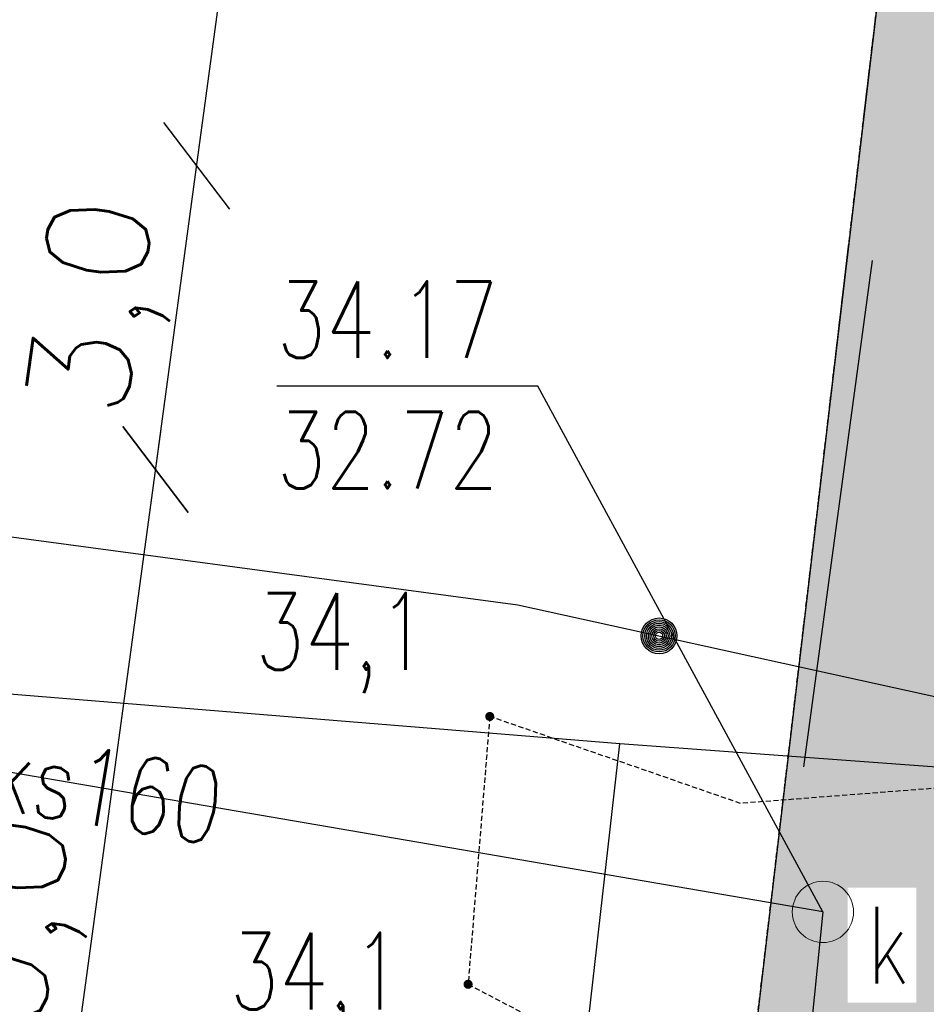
# Model space of a CAD drawing. Header units: inches. Extents: x 6268 to 12323, y 5221 to 42059.
# Tile 25 of 98: x 8535 to 8713, y 7154 to 7347. Entities that reach past the tile are written whole.
import ezdxf
from ezdxf.enums import TextEntityAlignment as Align

# ---------------------------------------------------------------- set-up
doc = ezdxf.new("R2010")
doc.units = ezdxf.units.IN
doc.header["$MEASUREMENT"] = 0
for name, pattern in [('2', [1.5, 1, -0.5]), ('424', [1.5, 1, -0.5]), ('901', [0])]:
    doc.linetypes.add(name, pattern=pattern)
doc.layers.get('Defpoints').update_dxf_attribs({"lineweight": 9})
for name, color, linetype in [('218-kontur_uzytku_gruntowego', 7, 'Continuous'), ('219-dzialka_ewidencyjna', 7, 'Continuous'), ('jezdnia', 7, 'Continuous'), ('ogrodzenie_trwale', 7, 'Continuous'), ('pikieta_sztuczna-Atr2', 7, 'Continuous'), ('przewod_kanalizacyjny', 7, 'Continuous'), ('przewod_wodociagowy', 7, 'Continuous'), ('rzedna-Atr2', 7, 'Continuous'), ('rzedna-Atr3', 7, 'Continuous')]:
    doc.layers.add(name, color=color, linetype=linetype)
doc.styles.get("Standard").update_dxf_attribs({"font": 'txt.shx'})
doc.styles.add('STYL_ARIAL', font='simplex', dxfattribs={"width": 0.75, "oblique": 0.1})
doc.dimstyles.new('ISO-25', dxfattribs={"dimtxt": 13, "dimasz": 7, "dimexe": 1, "dimexo": 90, "dimgap": 2.5, "dimtad": 1, "dimdec": 0, "dimtxsty": 'Standard', "dimblk": 'ARCHTICK', "dimcen": 2.5, "dimdle": 8, "dimadec": 0, "dimazin": 0, "dimtfac": 1, "dimtdec": 0, "dimtmove": 1, "dimatfit": 3, "dimldrblk": 'ARCHTICK', "dimfxl": 2, "dimfxlon": 1, "dimarcsym": 0})

# ---------------------------------------------------------------- blocks, each defined once
blk = doc.blocks.new('801')
at = {"linetype": 'Continuous', "lineweight": 13}
h = blk.add_hatch(color=0, dxfattribs=at)
edge = h.paths.add_edge_path()
edge.add_arc((0, 0), 0.045, 0, 360)
blk = doc.blocks.new('506')
at = {"color": 0, "linetype": 'Continuous', "lineweight": 13}
blk.add_circle((0, 0), 0.3, dxfattribs=at)
blk = doc.blocks.new('_Oblique')
at = {"color": 0, "linetype": 'ByBlock', "lineweight": -2}
blk.add_line((-0.5, -0.5), (0.5, 0.5), dxfattribs=at)
blk = doc.blocks.new('*D1484')
at = {"color": 0, "lineweight": -2}
blk.add_line((8863.62670220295, 7537.644736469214), (8723.693932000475, 7554.195924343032), dxfattribs=at)
at = {"layer": 'Defpoints', "color": 0}
for p in [(8731.638552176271, 7553.256238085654), (8701.444521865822, 7297.979436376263), (8825.488051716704, 7283.3076210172)]:
    blk.add_point(p, dxfattribs=at)
at = {"color": 0, "lineweight": -2}
for p, xscale, yscale, zscale, rotation in [((8731.638552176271, 7553.256238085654), 15.00000000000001, 15.00000000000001, 15.00000000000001, 173.2544203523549), ((8855.682082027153, 7538.584422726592), 15, 15, 15, 353.2544203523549)]:
    blk.add_blockref('_Oblique', p, dxfattribs=dict(at, xscale=xscale, yscale=yscale, zscale=zscale, rotation=rotation))
at = {"color": 0, "insert": (8795.324344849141, 7559.988928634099), "char_height": 20, "attachment_point": 5, "rotation": 353.2544203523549}
blk.add_mtext('6,0', dxfattribs=at)
blk = doc.blocks.new('_ArchTick')
at = {"color": 0, "linetype": 'ByBlock', "const_width": 0.15}
blk.add_lwpolyline([(-0.5, -0.5), (0.5, 0.5)], dxfattribs=at)
blk = doc.blocks.new('*D1505')
at = {"color": 0, "lineweight": -2}
blk.add_line((8533.848039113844, 7052.504188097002), (8562.948033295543, 7266.983991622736), dxfattribs=at)
at = {"layer": 'Defpoints', "color": 0}
for p in [(8561.872471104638, 7259.056623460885), (8793.312904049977, 7227.655460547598), (8766.364034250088, 7029.030393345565)]:
    blk.add_point(p, dxfattribs=at)
at = {"color": 0, "lineweight": -2}
for p, xscale, yscale, zscale, rotation in [((8561.872471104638, 7259.056623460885), 15, 15, 15, 82.27345600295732), ((8534.923601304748, 7060.431556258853), 15.00000000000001, 15.00000000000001, 15.00000000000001, 262.2734560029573)]:
    blk.add_blockref('_Oblique', p, dxfattribs=dict(at, xscale=xscale, yscale=yscale, zscale=zscale, rotation=rotation))
at = {"color": 0, "insert": (8534.359988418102, 7161.648731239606), "char_height": 20, "attachment_point": 5, "rotation": 82.27345600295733}
blk.add_mtext('10,0', dxfattribs=at)
blk = doc.blocks.new('*D1506')
at = {"color": 0, "lineweight": -2}
blk.add_line((8560.796908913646, 7251.129255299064), (8571.014749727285, 7326.43925283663), dxfattribs=at)
at = {"layer": 'Defpoints', "color": 0}
for p in [(8569.93918753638, 7318.511884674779), (8801.379620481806, 7287.110721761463), (8793.312904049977, 7227.655460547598)]:
    blk.add_point(p, dxfattribs=at)
at = {"color": 0, "lineweight": -2, "xscale": 15.00000000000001, "yscale": 15.00000000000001, "zscale": 15.00000000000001}
for p, rotation in [((8569.93918753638, 7318.511884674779), 82.27345600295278), ((8561.87247110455, 7259.056623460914), 262.2734560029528)]:
    blk.add_blockref('_Oblique', p, dxfattribs=dict(at, rotation=rotation))
at = {"color": 0, "insert": (8551.867781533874, 7290.688895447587), "char_height": 20, "attachment_point": 5, "rotation": 82.27345600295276}
blk.add_mtext('3,0', dxfattribs=at)
blk = doc.blocks.new('*D1507')
at = {"color": 0, "lineweight": -2}
blk.add_line((8568.860508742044, 7310.551235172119), (8587.038989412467, 7444.70842251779), dxfattribs=at)
at = {"layer": 'Defpoints', "color": 0}
for p in [(8585.964795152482, 7436.780868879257), (8777.762612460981, 7410.79200474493), (8761.732520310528, 7292.489924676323)]:
    blk.add_point(p, dxfattribs=at)
at = {"color": 0, "lineweight": -2, "yscale": 15, "zscale": 15}
for p, xscale, rotation in [((8585.964795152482, 7436.780868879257), 14.99999999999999, 82.28334273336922), ((8569.934703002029, 7318.478788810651), 15, 262.2833427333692)]:
    blk.add_blockref('_Oblique', p, dxfattribs=dict(at, xscale=xscale, rotation=rotation))
at = {"color": 0, "insert": (8563.911372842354, 7379.532047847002), "char_height": 20, "attachment_point": 5, "rotation": 82.2833427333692}
blk.add_mtext('6,0', dxfattribs=at)
blk = doc.blocks.new('*D1508')
at = {"color": 0, "lineweight": -2}
blk.add_line((8437.69302112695, 7327.773177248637), (8456.002832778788, 7462.724572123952), dxfattribs=at)
at = {"layer": 'Defpoints', "color": 0}
for p in [(8454.927270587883, 7454.797203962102), (8837.275703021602, 7402.92128382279), (8821.117015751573, 7283.824625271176)]:
    blk.add_point(p, dxfattribs=at)
at = {"color": 0, "lineweight": -2, "xscale": 15, "yscale": 15, "zscale": 15}
for p, rotation in [((8454.927270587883, 7454.797203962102), 82.27345600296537), ((8438.768583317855, 7335.700545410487), 262.2734560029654)]:
    blk.add_blockref('_Oblique', p, dxfattribs=dict(at, rotation=rotation))
at = {"color": 0, "insert": (8432.809879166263, 7397.153516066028), "char_height": 20, "attachment_point": 5, "rotation": 82.27345600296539}
blk.add_mtext('6,0', dxfattribs=at)
blk = doc.blocks.new('*D1509')
at = {"color": 0, "lineweight": -2}
blk.add_line((8439.844145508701, 7343.627913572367), (8424.248493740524, 7228.681075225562), dxfattribs=at)
at = {"layer": 'Defpoints', "color": 0}
for p in [(8821.117015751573, 7283.824625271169), (8425.324055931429, 7236.608443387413), (8807.672488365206, 7184.732523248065)]:
    blk.add_point(p, dxfattribs=at)
at = {"color": 0, "lineweight": -2, "xscale": 15, "yscale": 15, "zscale": 15}
for p, rotation in [((8438.768583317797, 7335.700545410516), 82.27345600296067), ((8425.324055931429, 7236.608443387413), 262.2734560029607)]:
    blk.add_blockref('_Oblique', p, dxfattribs=dict(at, rotation=rotation))
at = {"color": 0, "insert": (8418.008271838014, 7288.059135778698), "char_height": 20, "attachment_point": 5, "rotation": 82.27345600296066}
blk.add_mtext('5,0', dxfattribs=at)
blk = doc.blocks.new('*D1510')
at = {"color": 0, "lineweight": -2}
blk.add_line((8405.733862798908, 7092.220071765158), (8426.399618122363, 7244.535811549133), dxfattribs=at)
at = {"layer": 'Defpoints', "color": 0}
for p in [(8425.324055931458, 7236.608443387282), (9116.463000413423, 7142.836727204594), (9097.948369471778, 7006.375723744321)]:
    blk.add_point(p, dxfattribs=at)
at = {"color": 0, "lineweight": -2, "xscale": 15, "yscale": 15, "zscale": 15}
for p, rotation in [((8425.324055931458, 7236.608443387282), 82.27345600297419), ((8406.809424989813, 7100.147439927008), 262.2734560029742)]:
    blk.add_blockref('_Oblique', p, dxfattribs=dict(at, rotation=rotation))
at = {"color": 0, "insert": (8402.028692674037, 7170.282583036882), "char_height": 20, "attachment_point": 5, "rotation": 82.27345600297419}
blk.add_mtext('6,9', dxfattribs=at)

msp = doc.modelspace()

# ---------------------------------------------------------------- hatches: boundary and pattern name
at = {"transparency": 33554585}
h = msp.add_hatch(color=6, dxfattribs=at)
h.set_gradient(color1=(88, 186, 72), color2=(88, 186, 72))
h.paths.add_polyline_path([(8806.037885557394, 7126.178006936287), (8808.12689826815, 7156.754727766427), (8749.514679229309, 7165.17218105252), (8753.955720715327, 7197.904617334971), (8741.948970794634, 7198.792275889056), (8684.754997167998, 7194.349217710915), (8684.027615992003, 7188.1995404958), (8692.559048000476, 7172.461647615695), (8678.638336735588, 7035.023844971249), (8733.965679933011, 7031.243860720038), (8735.059048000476, 7045.281647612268), (8739.759048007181, 7105.601647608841), (8804.401432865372, 7102.225372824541)])
edge = h.paths.add_edge_path(flags=0)
edge.add_arc((8710.959048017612, 7044.561647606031), 0.2000000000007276, 0, 360)
edge = h.paths.add_edge_path(flags=0)
edge.add_arc((8710.959048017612, 7044.56164760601), 0.4000000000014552, 0, 360)
edge = h.paths.add_edge_path(flags=0)
edge.add_arc((8710.959048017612, 7044.56164760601), 0.5999999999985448, 0, 360)
edge = h.paths.add_edge_path(flags=0)
edge.add_arc((8710.959048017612, 7044.561647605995), 0.7999999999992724, 0, 360)
edge = h.paths.add_edge_path(flags=0)
edge.add_arc((8710.959048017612, 7044.56164760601), 1, 0, 360)
edge = h.paths.add_edge_path(flags=0)
edge.add_arc((8710.959048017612, 7044.561647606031), 1.200000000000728, 0, 360)
edge = h.paths.add_edge_path(flags=0)
edge.add_arc((8710.959048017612, 7044.56164760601), 1.400000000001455, 0, 360)
edge = h.paths.add_edge_path(flags=0)
edge.add_arc((8710.959048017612, 7044.56164760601), 1.599999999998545, 0, 360)
edge = h.paths.add_edge_path(flags=0)
edge.add_arc((8710.959048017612, 7044.561647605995), 1.799999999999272, 0, 360)
edge = h.paths.add_edge_path(flags=16)
edge.add_arc((8710.959048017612, 7044.56164760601), 2, 0, 360)
h.paths.add_polyline_path([(8804.401432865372, 7102.225372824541), (8739.759048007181, 7105.601647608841), (8735.059048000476, 7045.281647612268), (8733.965679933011, 7031.243860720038), (8799.247237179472, 7026.783800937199)])
h.paths.add_polyline_path([(8692.559048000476, 7172.461647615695), (8682.372844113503, 7174.209196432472), (8666.012092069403, 7035.886474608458), (8678.638336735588, 7035.023844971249)])
edge = h.paths.add_edge_path()
edge.add_line((8741.948970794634, 7198.792275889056), (8745.159048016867, 7199.041647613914))
edge.add_line((8745.159048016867, 7199.041647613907), (8754.010131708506, 7198.305650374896))
edge.add_line((8754.010131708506, 7198.305650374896), (8758.63066834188, 7232.361045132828))
edge.add_line((8758.63066834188, 7232.361045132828), (8753.676063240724, 7233.033271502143))
edge.add_line((8753.676063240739, 7233.033271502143), (8761.742779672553, 7292.488532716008))
edge.add_line((8761.742779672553, 7292.488532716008), (8766.224448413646, 7291.88047297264))
edge.add_line((8766.224448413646, 7291.88047297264), (8782.276491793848, 7410.179897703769))
edge.add_line((8782.276491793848, 7410.179897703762), (8748.305683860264, 7414.783458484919))
edge.add_line((8748.305683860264, 7414.783458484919), (8743.929935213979, 7363.974690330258))
edge.add_arc((8743.629048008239, 7360.487647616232), 3.499999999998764, 0, 85.06832210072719, ccw=False)
edge.add_arc((8743.629048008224, 7360.487647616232), 3.5, -94.91287611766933, 0, ccw=False)
edge.add_line((8743.329305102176, 7357.000506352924), (8730.75904800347, 7211.041647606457))
edge.add_line((8730.759048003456, 7211.041647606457), (8691.319433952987, 7219.715624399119))
edge.add_line((8691.319433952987, 7219.715624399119), (8689.011608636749, 7202.705933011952))
edge.add_line((8689.011608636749, 7202.705933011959), (8741.948970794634, 7198.792275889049))
h.paths.add_polyline_path([(8685.77175643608, 7202.945455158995), (8684.754997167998, 7194.349217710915), (8741.948970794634, 7198.792275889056)])
edge = h.paths.add_edge_path()
edge.add_line((8687.845688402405, 7220.479607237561), (8730.759048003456, 7211.041647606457))
edge.add_line((8730.759048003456, 7211.041647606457), (8743.329305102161, 7357.000506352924))
edge.add_arc((8743.629048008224, 7360.487647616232), 3.499999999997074, 179.9999999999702, 265.08712388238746, ccw=False)
edge.add_arc((8743.629048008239, 7360.487647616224), 3.500000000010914, 85.06832210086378, 179.9999999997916, ccw=False)
edge.add_line((8743.929935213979, 7363.974690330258), (8748.305683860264, 7414.783458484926))
edge.add_line((8748.305683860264, 7414.783458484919), (8739.327674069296, 7415.999990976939))
edge.add_line((8739.327674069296, 7415.999990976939), (8733.819048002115, 7390.981647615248))
edge.add_line((8733.819048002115, 7390.981647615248), (8708.668993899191, 7396.531190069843))
edge.add_line((8708.668993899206, 7396.531190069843), (8687.845688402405, 7220.479607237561))
h.paths.add_polyline_path([(8685.77175643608, 7202.945455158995), (8689.011608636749, 7202.705933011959), (8691.319433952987, 7219.715624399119), (8687.845688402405, 7220.479607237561)])
h.paths.add_polyline_path([(8682.372844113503, 7174.209196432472), (8692.559048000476, 7172.461647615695), (8684.027615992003, 7188.1995404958)], flags=17)
h.paths.add_polyline_path([(8697.427048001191, 7154.717647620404), (8710.81990514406, 7154.717647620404), (8710.81990514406, 7177.217647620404), (8697.427048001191, 7177.217647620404)], flags=16)
h.paths.add_polyline_path([(8677.972762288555, 7046.27421903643), (8721.18704800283, 7046.27421903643), (8721.18704800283, 7073.059933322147), (8677.972762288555, 7073.059933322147)])
h.paths.add_polyline_path([(8758.05362482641, 7163.945880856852), (8787.953666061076, 7159.949110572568), (8784.68756785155, 7160.120910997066), (8757.73304800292, 7163.991919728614)], flags=17)
h.paths.add_polyline_path([(8747.455048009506, 7118.386314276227), (8773.883619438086, 7118.386314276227), (8773.883619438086, 7148.386314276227), (8747.455048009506, 7148.386314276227)], flags=16)
h.paths.add_polyline_path([(8737.830762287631, 7076.71021904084), (8784.795048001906, 7076.71021904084), (8784.795048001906, 7103.495933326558), (8737.830762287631, 7103.495933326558)], flags=16)
h.paths.add_polyline_path([(8739.024762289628, 7199.438219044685), (8750.498981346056, 7198.160173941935), (8759.118322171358, 7228.829752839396), (8739.024762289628, 7226.223933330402)])
h = msp.add_hatch(color=1, dxfattribs=at)
h.set_gradient(color1=(228, 162, 119), color2=(228, 162, 119))
h.paths.add_polyline_path([(8634.26049719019, 6944.156469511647), (8643.67904801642, 7005.881647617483), (8626.40104801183, 7008.459647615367), (8608.235048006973, 7011.169647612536), (8614.437048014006, 7053.101647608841), (8627.019048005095, 7138.181647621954), (8249.41904800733, 7194.181647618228), (8215.4150480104, 6964.899647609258), (8348.553048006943, 6945.155647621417), (8341.923048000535, 6900.445647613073), (8345.15104801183, 6899.971647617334), (8353.949048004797, 6898.681647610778), (8586.891048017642, 6864.519647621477), (8592.531048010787, 6903.917647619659), (8602.823048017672, 6902.405647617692), (8627.339048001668, 6898.801647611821), (8633.357048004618, 6938.235647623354), (8634.26049719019, 6944.156469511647), (8358.55404024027, 6944.156469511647), (8342.523413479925, 6959.224237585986), (8358.586520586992, 6959.189531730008), (8358.55404024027, 6944.156469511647)])
h.paths.add_polyline_path([(8268.644094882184, 7134.455436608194, -1), (8328.644094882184, 7134.455436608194, -1)], flags=16)
h.paths.add_polyline_path([(8550.237629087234, 7126.149468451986), (8558.89311677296, 7189.944233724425), (8518.053111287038, 7195.485286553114), (8509.397623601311, 7131.690521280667)], flags=9)
h.paths.add_polyline_path([(8419.077456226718, 7143.415012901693), (8425.643814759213, 7191.811974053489), (8384.80380927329, 7197.353026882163), (8378.237450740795, 7148.956065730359)], flags=9)
h.paths.add_polyline_path([(8405.564546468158, 7061.593303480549), (8412.130905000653, 7109.990264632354), (8371.29089951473, 7115.531317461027), (8364.724540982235, 7067.134356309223)], flags=24)
h.paths.add_polyline_path([(8638.60868896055, 6978.782248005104), (8702.838225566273, 6974.394062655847), (8705.647445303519, 7015.512399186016), (8641.417908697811, 7019.900584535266)], flags=9)
h.paths.add_polyline_path([(8270.936307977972, 7104.553959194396), (8325.533852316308, 7104.553959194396), (8325.533852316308, 7166.375241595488), (8270.936307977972, 7166.375241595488)], flags=24)
h.paths.add_polyline_path([(8331.325690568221, 6953.844480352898), (8652.215120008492, 6953.151156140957), (8652.304813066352, 6994.663559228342), (8331.415383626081, 6995.356883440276)], flags=9)
h.paths.add_polyline_path([(8412.059217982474, 6900.13020267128), (8429.410418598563, 6897.852959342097), (8432.826283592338, 6923.879760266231), (8415.475082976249, 6926.157003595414)], flags=24)
h.paths.add_polyline_path([(8390.019048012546, 6996.781647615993), (8438.59047658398, 6996.781647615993), (8438.59047658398, 7026.781647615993), (8390.019048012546, 7026.781647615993)], flags=24)
h.paths.add_polyline_path([(8383.779048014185, 7041.92698094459), (8427.529048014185, 7041.92698094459), (8427.529048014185, 7079.42698094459), (8383.779048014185, 7079.42698094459)], flags=24)

# ---------------------------------------------------------------- linework, layer by layer
at = {"color": 1, "linetype": '2', "lineweight": 30, "ltscale": 50}
msp.add_line((8612.518871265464, 6582.753221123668), (8711.419048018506, 7419.781647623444), dxfattribs=at)
for p, q in [((8711.419048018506, 7419.781647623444), (8666.012092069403, 7035.886474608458)), ((8702.206493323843, 7299.958058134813), (8688.761965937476, 7200.865956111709))]:
    msp.add_line(p, q)
at = {"layer": '218-kontur_uzytku_gruntowego', "color": 3, "linetype": '2'}
msp.add_polyline3d([(8612.41904801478, 6582.781647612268, 0), (8711.419048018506, 7419.781647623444, 0)], dxfattribs=at)
at = {"layer": '219-dzialka_ewidencyjna', "color": 7}
msp.add_polyline3d([(8711.419048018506, 7419.781647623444, 0), (8612.41904801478, 6582.781647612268, 0)], dxfattribs=at)
at = {"layer": 'jezdnia', "color": 7, "linetype": '424'}
msp.add_polyline3d([(8807.919048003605, 7102.041647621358, 0), (8800.719048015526, 7194.421647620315, 0), (8745.159048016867, 7199.041647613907, 0), (8676.419048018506, 7193.701647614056, 0), (8627.319048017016, 7210.721647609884, 0), (8623.079048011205, 7158.301647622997, 0), (8642.159048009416, 7148.301647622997, 0), (8654.299048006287, 7128.041647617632, 0), (8643.67904801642, 7005.881647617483, 0), (8646.679048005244, 6977.40164760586, 0), (8627.999048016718, 6861.221647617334, 0), (8628.579048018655, 6855.041647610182, 0), (8632.659048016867, 6844.401647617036, 0), (8639.41904800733, 6832.441647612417, 0), (8640.839048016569, 6824.56164760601, 0), (8606.977048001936, 6571.019647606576, 0)], dxfattribs=at)
at = {"layer": 'ogrodzenie_trwale', "color": 7, "linetype": '901'}
msp.add_polyline3d([(8512.219048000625, 7248.781647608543, 0), (8632.81904800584, 7232.581647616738, 0), (8730.759048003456, 7211.041647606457, 0)], dxfattribs=at)
at = {"layer": 'ogrodzenie_trwale', "color": 7}
for radius in [3.5, 3.15, 2.8, 2.45, 2.1, 1.75, 1.4, 1.05, 0.7000000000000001]:
    msp.add_circle((8660.475048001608, 7226.499647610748), radius, dxfattribs=at)
at = {"layer": 'przewod_kanalizacyjny', "color": 34}
for points in [[(8692.559048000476, 7172.461647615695, 0), (8289.319048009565, 7241.641647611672, 0)], [(8692.559048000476, 7172.461647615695, 0), (8631.819048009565, 6572.781647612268, 0)]]:
    msp.add_polyline3d(points, dxfattribs=at)
at = {"layer": 'przewod_wodociagowy', "color": 5}
for points in [[(8755.619048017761, 7197.781647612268, 0), (8652.81904800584, 7205.381647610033, 0), (8212.41904801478, 7241.181647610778, 0), (7910.219048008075, 7300.381647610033, 0), (7866.619048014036, 7300.581647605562, 0), (7668.01904800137, 7315.381647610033, 0)], [(8635.419048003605, 7052.181647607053, 0), (8652.81904800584, 7205.381647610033, 0)]]:
    msp.add_polyline3d(points, dxfattribs=at)
at = {"layer": 'rzedna-Atr2', "color": 7}
msp.add_polyline3d([(8692.559048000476, 7172.461647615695, 0), (8636.759048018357, 7275.395647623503, 0), (8585.599048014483, 7275.395647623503, 0)], dxfattribs=at)

# ---------------------------------------------------------------- block references
at = {"layer": 'jezdnia', "color": 7, "xscale": 20, "yscale": 20, "zscale": 20}
msp.add_blockref('506', (8692.559048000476, 7172.461647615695, 683.4800000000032), dxfattribs=at)
at = {"layer": 'pikieta_sztuczna-Atr2', "color": 7, "xscale": 20, "yscale": 20, "zscale": 20}
for p in [(8627.319048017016, 7210.721647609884, 681.2200000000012), (8623.079048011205, 7158.301647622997, 682.4000000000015)]:
    msp.add_blockref('801', p, dxfattribs=at)

# ---------------------------------------------------------------- texts
at = {"layer": 'jezdnia', "color": 7, "style": 'STYL_ARIAL', "width": 0.75}
msp.add_text('k', height=15, dxfattribs=at).set_placement((8701.177048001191, 7173.467647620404), align=Align.TOP_LEFT)
at = {"layer": 'pikieta_sztuczna-Atr2', "color": 7, "style": 'STYL_ARIAL', "width": 0.75}
for p in [(8581.43304801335, 7234.859647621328), (8576.409048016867, 7168.381647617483)]:
    msp.add_text('34,1', height=15, dxfattribs=at).set_placement(p, align=Align.TOP_LEFT)
at = {"layer": 'przewod_kanalizacyjny', "color": 34, "style": 'STYL_ARIAL', "width": 0.75}
msp.add_text('ks160', height=15, rotation=350.5376999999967, dxfattribs=at).set_placement((8528.131048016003, 7188.441647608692), align=Align.BOTTOM_LEFT)
at = {"layer": 'rzedna-Atr2', "color": 34, "style": 'STYL_ARIAL', "width": 0.75}
msp.add_text('34.17', height=15, dxfattribs=at).set_placement((8585.599048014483, 7276.389647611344), align=Align.BOTTOM_LEFT)
at = {"layer": 'rzedna-Atr3', "color": 34, "style": 'STYL_ARIAL', "width": 0.75}
msp.add_text('32.72', height=15, dxfattribs=at).set_placement((8585.599048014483, 7250.869647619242), align=Align.BOTTOM_LEFT)

# ---------------------------------------------------------------- dimensions: what is measured, and where the dimension line sits
at = {"color": 1}
for p1, p2, distance, text, picture, middle in [((8825.488051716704, 7283.3076210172), (8701.444521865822, 7297.979436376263), -257.0562680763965, '6,0', '*D1484', (8795.324344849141, 7559.988928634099)), ((8821.117015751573, 7283.824625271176), (8837.275703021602, 7402.92128382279), 385.8515710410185, '6,0', '*D1508', (8432.809879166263, 7397.153516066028)), ((8761.732520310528, 7292.489924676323), (8777.762612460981, 7410.79200474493), 193.5505716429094, '6,0', '*D1507', (8563.911372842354, 7379.532047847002)), ((8821.117015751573, 7283.824625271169), (8807.672488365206, 7184.732523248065), -385.85157104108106, '5,0', '*D1509', (8418.008271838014, 7288.059135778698)), ((8793.312904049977, 7227.655460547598), (8801.379620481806, 7287.110721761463), 233.5609278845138, '3,0', '*D1506', (8551.867781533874, 7290.688895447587)), ((8766.364034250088, 7029.030393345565), (8793.312904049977, 7227.655460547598), 233.56092788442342, '10,0', '*D1505', (8534.359988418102, 7161.648731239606)), ((9097.948369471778, 7006.375723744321), (9116.463000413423, 7142.836727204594), 697.47127205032, '6,9', '*D1510', (8402.028692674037, 7170.282583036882))]:
    dim = msp.add_aligned_dim(p1=p1, p2=p2, distance=distance, text=text, dimstyle='ISO-25', override={"dimtxt": 20, "dimasz": 15, "dimblk1": 'Oblique', "dimblk2": 'Oblique', "dimsah": 1, "dimse1": 1, "dimse2": 1, "dimtmove": 2}, dxfattribs=at)
    dim.commit()
    dim.dimension.update_dxf_attribs({"geometry": picture, "text_midpoint": middle})

doc.saveas('drawing.dxf')
